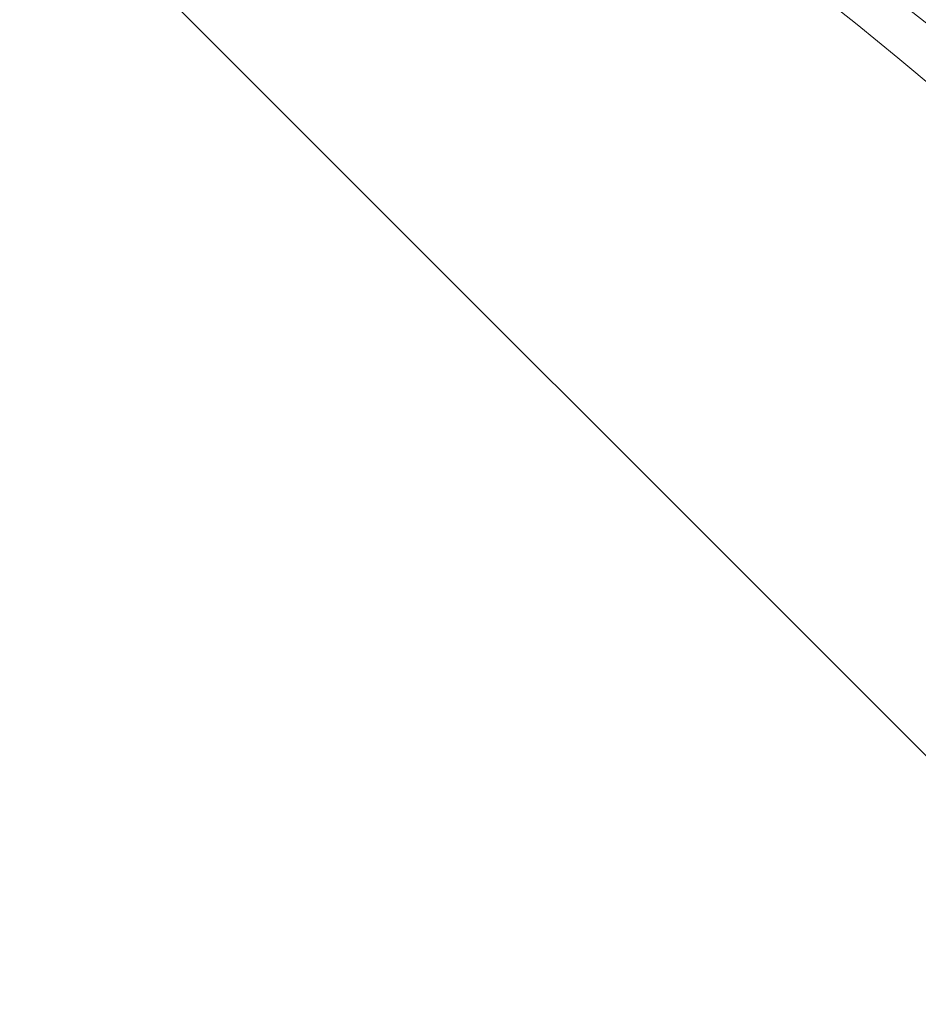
# Model space of a CAD drawing. Header units: metres. Extents: x 179483 to 180084, y 582739 to 582904.
# Tile 92 of 205: x 179769.088 to 179769.342, y 582815.976 to 582816.254. Entities that reach past the tile are written whole.
import ezdxf

# ---------------------------------------------------------------- set-up
doc = ezdxf.new("R2010")
doc.units = ezdxf.units.M
doc.layers.get('0').update_dxf_attribs({"linetype": 'CONTINUOUS', "lineweight": 9})
doc.layers.add('TA - VERDACHT_OBJECT', color=1, linetype='CONTINUOUS', lineweight=18)
doc.layers.add('TA - VRIJGEGEVEN TOT 4M-MV', color=3, linetype='CONTINUOUS', lineweight=18)
doc.styles.get("Standard").update_dxf_attribs({"font": 'arial.ttf'})

# ---------------------------------------------------------------- blocks, each defined once
blk = doc.blocks.new('Object')
at = {"lineweight": 20}
blk.add_circle((0, 0), 1.2358, dxfattribs=at)
at = {"color": 7}
blk.add_attdef('1', (-2.4803, 0.77411), '', height=1.2, dxfattribs=at)

msp = doc.modelspace()

# ---------------------------------------------------------------- hatches: boundary and pattern name
at = {"layer": 'TA - VRIJGEGEVEN TOT 4M-MV'}
h = msp.add_hatch(dxfattribs=at)
h.set_pattern_fill('ANSI31', color=256, scale=0.3, angle=90, style=0)
h.paths.add_polyline_path([(179736.90461, 582819.83279), (179732.64946, 582821.12549), (179729.81423, 582821.53386), (179723.25428, 582822.01522), (179721.5155, 582820.16668), (179722.11504, 582819.33318), (179723.64138, 582817.88511), (179731.02618, 582815.82705), (179733.22102, 582815.68073), (179739.04089, 582815.45463), (179745.88842, 582815.30894), (179750.25919, 582814.72617), (179757.65232, 582813.38196), (179757.66352, 582813.4305), (179760.34464, 582813.25411), (179760.58898, 582813.28344), (179762.69172, 582813.0997), (179765.03585, 582812.94548), (179770.7591, 582813.04249), (179770.71925, 582813.46749), (179770.45383, 582814.52917), (179770.11544, 582816.26726), (179766.78192, 582817.40768), (179764.45382, 582817.7957), (179761.6407, 582817.8927), (179759.70061, 582817.7957), (179758.36554, 582818.40911), (179751.00731, 582818.95987), (179748.55374, 582819.24266), (179745.829, 582818.08671), (179742.37254, 582819.95507), (179741.86764, 582820.01326)])

# ---------------------------------------------------------------- block references
at = {"layer": 'TA - VERDACHT_OBJECT', "linetype": 'ByBlock'}
for p in [(179768.55, 582815.29), (179768.57, 582815.29)]:
    msp.add_blockref('Object', p, dxfattribs=at)

doc.saveas('drawing.dxf')
